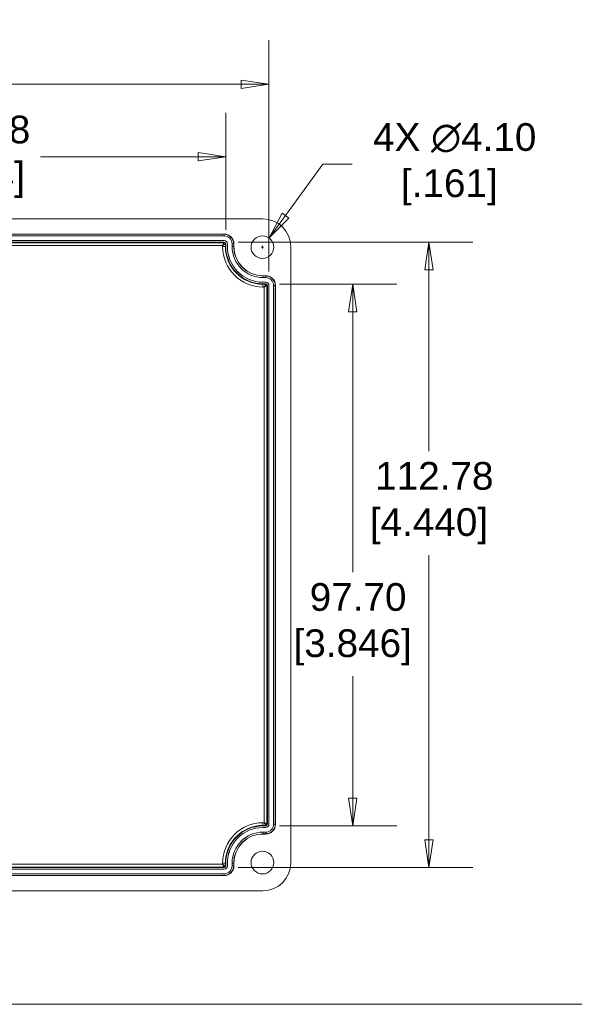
# Model space of a CAD drawing. Header units: millimetres. Extents: x 23 to 674, y 24 to 517.
# Tile 10 of 26: x 157 to 257, y 24 to 202. Entities that reach past the tile are written whole.
import ezdxf

# ---------------------------------------------------------------- set-up
doc = ezdxf.new("R2010")
doc.units = ezdxf.units.MM
doc.header["$LTSCALE"] = 2.5
for name, color, linetype, lineweight in [('Dimension (ANSI)', 7, 'Continuous', 9), ('Sketch Geometry (ANSI)', 7, 'Continuous', 9), ('Symbol (ANSI)', 7, 'Continuous', 9), ('Visible (ANSI)', 7, 'Continuous', 9), ('Visible Narrow (ANSI)', 7, 'Continuous', 9)]:
    doc.layers.add(name, color=color, linetype=linetype, lineweight=lineweight)
doc.styles.add('Note Text (ANSI)', font='arial.ttf')
doc.styles.add('Text Style20', font='arial.ttf')
doc.dimstyles.new('Default - mm (ANSI)', dxfattribs={"dimscale": 2.5, "dimtxt": 2, "dimasz": 2, "dimexe": 3.175, "dimexo": 1, "dimgap": 0.8, "dimtad": 0, "dimtih": 1, "dimtoh": 1, "dimrnd": 1e-08, "dimzin": 4, "dimdsep": 46, "dimtxsty": 'Note Text (ANSI)', "dimblk": 'Filled-1', "dimcen": 0.09, "dimdle": 10, "dimclrd": 256, "dimclre": 256, "dimclrt": 256, "dimadec": 1, "dimazin": 0, "dimtfac": 1.524, "dimtofl": 0, "dimtmove": 0, "dimatfit": 3, "dimfxl": 0, "dimtolj": 1, "dimtzin": 0, "dimlwd": -1, "dimlwe": -1, "dimarcsym": 0})

# ---------------------------------------------------------------- blocks, each defined once
blk = doc.blocks.new('Title Blocks HAMMOND')
at = {"layer": 'Sketch Geometry (ANSI)'}
blk.add_line((9.353, 9.64), (173.942, 9.64), dxfattribs=at)
at = {"layer": 'Symbol (ANSI)', "style": 'Text Style20'}
blk.add_attdef('<TITLE>_001', (229.212, 16.349), '', height=5, dxfattribs=at)
blk = doc.blocks.new('Filled-1')
at = {"color": 0}
for p, q in [((0, 0), (-1, 0.15)), ((-1, 0.15), (-1, -0.15)), ((-1, 0), (0, 0)), ((-1, -0.15), (0, 0))]:
    blk.add_line(p, q, dxfattribs=at)
at = {"color": 0, "flags": 128}
blk.add_lwpolyline([(-1, -0.15), (0, 0), (-1, 0.15), (-1, -0.15)], dxfattribs=at)
at = {"color": 0}
blk.add_solid([(-1, -0.15), (0, 0), (-1, 0.15), (-1, -0.15)], dxfattribs=at)
blk = doc.blocks.new('*D7')
at = {"layer": 'Defpoints', "color": 0, "transparency": 16777216}
for p in [(201.63, 190.09), (64.56, 153.8), (201.63, 153.8)]:
    blk.add_point(p, dxfattribs=at)
at = {"layer": 'Dimension (ANSI)', "transparency": 16777216}
for p, q in [((64.56, 156.3), (64.56, 198.03)), ((201.63, 156.3), (201.63, 198.03)), ((69.56, 190.09), (107.86, 190.09)), ((196.63, 190.09), (134.85, 190.09))]:
    blk.add_line(p, q, dxfattribs=at)
at = {"layer": 'Dimension (ANSI)', "transparency": 16777216, "xscale": 5, "yscale": 5, "zscale": 5, "rotation": 180}
blk.add_blockref('Filled-1', (64.56, 190.09), dxfattribs=at)
at = {"layer": 'Dimension (ANSI)', "transparency": 16777216, "xscale": 5, "yscale": 5, "zscale": 5}
blk.add_blockref('Filled-1', (201.63, 190.09), dxfattribs=at)
at = {"layer": 'Dimension (ANSI)', "transparency": 16777216, "insert": (121.36, 190.09), "char_height": 5, "attachment_point": 5, "style": 'Note Text (ANSI)'}
blk.add_mtext('\\A1; 137.07\\P[5.396]', dxfattribs=at)
blk = doc.blocks.new('*D8')
at = {"layer": 'Defpoints', "color": 0, "transparency": 16777216}
for p in [(201.05, 154), (201.05, 56.31), (216.75, 56.31)]:
    blk.add_point(p, dxfattribs=at)
at = {"layer": 'Dimension (ANSI)', "transparency": 16777216}
for p, q in [((203.55, 154), (224.69, 154)), ((216.75, 149), (216.75, 102.07)), ((216.75, 61.31), (216.75, 83.3)), ((203.55, 56.31), (224.69, 56.31))]:
    blk.add_line(p, q, dxfattribs=at)
at = {"layer": 'Dimension (ANSI)', "transparency": 16777216, "xscale": 5, "yscale": 5, "zscale": 5}
for p, rotation in [((216.75, 154), 90), ((216.75, 56.31), 270)]:
    blk.add_blockref('Filled-1', p, dxfattribs=dict(at, rotation=rotation))
at = {"layer": 'Dimension (ANSI)', "transparency": 16777216, "insert": (216.75, 92.68), "char_height": 5, "attachment_point": 5, "style": 'Note Text (ANSI)'}
blk.add_mtext('\\A1; 97.70\\P[3.846]', dxfattribs=at)
blk = doc.blocks.new('*D9')
at = {"layer": 'Defpoints', "color": 0, "transparency": 16777216}
for p in [(193.84, 176.99), (72.06, 161.3), (193.84, 161.3)]:
    blk.add_point(p, dxfattribs=at)
at = {"layer": 'Dimension (ANSI)', "transparency": 16777216}
for p, q in [((72.06, 163.8), (72.06, 184.93)), ((193.84, 163.8), (193.84, 184.93)), ((77.06, 176.99), (133.39, 176.99)), ((188.84, 176.99), (160.38, 176.99))]:
    blk.add_line(p, q, dxfattribs=at)
at = {"layer": 'Dimension (ANSI)', "transparency": 16777216, "xscale": 5, "yscale": 5, "zscale": 5, "rotation": 180}
blk.add_blockref('Filled-1', (72.06, 176.99), dxfattribs=at)
at = {"layer": 'Dimension (ANSI)', "transparency": 16777216, "xscale": 5, "yscale": 5, "zscale": 5}
blk.add_blockref('Filled-1', (193.84, 176.99), dxfattribs=at)
at = {"layer": 'Dimension (ANSI)', "transparency": 16777216, "insert": (146.89, 176.99), "char_height": 5, "attachment_point": 5, "style": 'Note Text (ANSI)'}
blk.add_mtext('\\A1; 121.78\\P[4.794]', dxfattribs=at)
blk = doc.blocks.new('*D10')
at = {"layer": 'Defpoints', "color": 0, "transparency": 16777216}
for p in [(193.55, 161.59), (193.55, 48.81), (230.52, 48.81)]:
    blk.add_point(p, dxfattribs=at)
at = {"layer": 'Dimension (ANSI)', "transparency": 16777216}
for p, q in [((196.05, 161.59), (238.46, 161.59)), ((230.52, 156.59), (230.52, 123.9)), ((230.52, 53.81), (230.52, 105.14)), ((196.05, 48.81), (238.46, 48.81))]:
    blk.add_line(p, q, dxfattribs=at)
at = {"layer": 'Dimension (ANSI)', "transparency": 16777216, "xscale": 5, "yscale": 5, "zscale": 5}
for p, rotation in [((230.52, 161.59), 90), ((230.52, 48.81), 270)]:
    blk.add_blockref('Filled-1', p, dxfattribs=dict(at, rotation=rotation))
at = {"layer": 'Dimension (ANSI)', "transparency": 16777216, "insert": (230.52, 114.52), "char_height": 5, "attachment_point": 5, "style": 'Note Text (ANSI)'}
blk.add_mtext('\\A1; 112.78\\P[4.440]', dxfattribs=at)
blk = doc.blocks.new('*D26')
at = {"layer": 'Defpoints', "color": 0, "transparency": 16777216}
for p in [(201.66, 162.35), (199.24, 159.04)]:
    blk.add_point(p, dxfattribs=at)
at = {"layer": 'Dimension (ANSI)', "transparency": 16777216}
for p, q in [((211.36, 175.64), (204.61, 166.39)), ((216.64, 175.64), (211.36, 175.64)), ((200.22, 160.7), (200.67, 160.7)), ((200.45, 160.47), (200.45, 160.92))]:
    blk.add_line(p, q, dxfattribs=at)
at = {"layer": 'Dimension (ANSI)', "transparency": 16777216, "xscale": 5, "yscale": 5, "zscale": 5, "rotation": 233.8482467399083}
blk.add_blockref('Filled-1', (201.66, 162.35), dxfattribs=at)
at = {"layer": 'Dimension (ANSI)', "transparency": 16777216, "insert": (234.2, 175.64), "char_height": 5, "attachment_point": 5, "style": 'Note Text (ANSI)'}
blk.add_mtext('\\A1; 4X ∅4.10\\P[.161]', dxfattribs=at)

msp = doc.modelspace()

# ---------------------------------------------------------------- linework, layer by layer
at = {"layer": 'Visible (ANSI)'}
for p, q in [((200.5507, 165.796), (65.3473, 165.796)), ((193.549, 163.046), (72.349, 163.046)), ((72.349, 161.8698), (193.549, 161.8698)), ((193.549, 161.5852), (72.349, 161.5852)), ((193.8383, 160.796), (193.8383, 161.296)), ((194.1229, 161.296), (194.1229, 160.796)), ((195.299, 160.796), (195.299, 161.296)), ((205.549, 49.5943), (205.549, 160.7977)), ((201.049, 155.546), (200.549, 155.546)), ((200.549, 154.3698), (201.049, 154.3698)), ((201.049, 154.0852), (200.549, 154.0852)), ((201.3383, 56.596), (201.3383, 153.796)), ((201.6229, 153.796), (201.6229, 56.596)), ((202.799, 56.596), (202.799, 153.796)), ((200.549, 56.3067), (201.049, 56.3067)), ((201.049, 56.0221), (200.549, 56.0221)), ((200.549, 54.846), (201.049, 54.846)), ((72.349, 48.8067), (193.549, 48.8067)), ((193.549, 48.5221), (72.349, 48.5221)), ((193.8383, 49.096), (193.8383, 49.596)), ((194.1229, 49.596), (194.1229, 49.096)), ((195.299, 49.096), (195.299, 49.596)), ((72.349, 47.346), (193.549, 47.346)), ((65.3473, 44.596), (200.5507, 44.596))]:
    msp.add_line(p, q, dxfattribs=at)
for centre in [(200.449, 160.696), (200.449, 49.696)]:
    msp.add_circle(centre, 2.05, dxfattribs=at)
for centre, radius, start, end in [((193.549, 161.296), 1.75, 0, 90), ((193.549, 161.296), 0.5739, 0, 90), ((193.549, 161.296), 0.2893, 0, 90), ((200.549, 160.796), 6.7107, 180, 270), ((200.549, 160.796), 6.4261, 180, 270), ((200.549, 160.796), 6.4261, 180, 270), ((200.549, 160.796), 5.25, 180, 270), ((201.049, 153.796), 1.75, 0, 90), ((201.049, 153.796), 0.5739, 0, 90), ((201.049, 153.796), 0.2893, 0, 90), ((200.549, 49.596), 6.7107, 90, 180), ((200.549, 49.596), 6.4261, 90, 180), ((200.549, 49.596), 6.4261, 90, 180), ((201.049, 56.596), 0.5739, 270, 0), ((201.049, 56.596), 0.2893, 270, 0), ((201.049, 56.596), 1.75, 270, 0), ((200.549, 49.596), 5.25, 90, 180), ((193.549, 49.096), 0.5739, 270, 0), ((193.549, 49.096), 0.2893, 270, 0), ((193.549, 49.096), 1.75, 270, 0)]:
    msp.add_arc(centre, radius, start, end, dxfattribs=at)
for centre, major_axis, start_param, end_param in [((200.5473, 160.7943), (-3.538, -3.538), 2.35653711, 3.9266482), ((200.5473, 49.5977), (3.538, -3.538), 5.49812976, 7.06824085)]:
    msp.add_ellipse(centre, major_axis=major_axis, ratio=0.999315, start_param=start_param, end_param=end_param, dxfattribs=at)
at = {"layer": 'Visible Narrow (ANSI)'}
for p, q in [((72.349, 163.0143), (193.549, 163.0143)), ((193.549, 162.7144), (72.349, 162.7144)), ((72.349, 161.8775), (193.549, 161.8775)), ((193.549, 163.0143), (193.549, 163.046)), ((193.549, 163.0143), (193.549, 162.7144)), ((193.549, 161.8775), (193.549, 161.8698)), ((72.349, 161.5037), (193.549, 161.5037)), ((193.2569, 161.0039), (72.6411, 161.0039)), ((193.2569, 160.796), (193.2569, 161.0039)), ((193.7567, 160.796), (193.2569, 160.796)), ((193.549, 161.5037), (193.549, 161.5852)), ((193.7567, 161.296), (193.8383, 161.296)), ((193.7567, 161.296), (193.7567, 160.796)), ((193.7567, 160.796), (193.8383, 160.796)), ((194.1305, 161.296), (194.1229, 161.296)), ((194.1305, 160.796), (194.1229, 160.796)), ((194.1305, 161.296), (194.1305, 160.796)), ((194.9675, 160.796), (194.9675, 161.296)), ((195.2674, 161.296), (194.9675, 161.296)), ((195.2674, 160.796), (194.9675, 160.796)), ((195.2674, 161.296), (195.299, 161.296)), ((195.2674, 161.296), (195.2674, 160.796)), ((195.2674, 160.796), (195.299, 160.796)), ((200.549, 155.5143), (200.549, 155.546)), ((200.549, 155.5143), (201.049, 155.5143)), ((200.549, 155.5143), (200.549, 155.2144)), ((201.049, 155.2144), (200.549, 155.2144)), ((201.049, 155.5143), (201.049, 155.546)), ((201.049, 155.5143), (201.049, 155.2144)), ((200.549, 154.3775), (201.049, 154.3775)), ((200.549, 154.3698), (200.549, 154.3775)), ((200.549, 154.0037), (200.549, 154.0852)), ((200.549, 154.0037), (201.049, 154.0037)), ((200.549, 154.0037), (200.549, 153.5039)), ((200.7569, 153.5039), (200.549, 153.5039)), ((200.7569, 56.888), (200.7569, 153.5039)), ((201.049, 154.3698), (201.049, 154.3775)), ((201.049, 154.0037), (201.049, 154.0852)), ((201.2567, 153.796), (201.3383, 153.796)), ((201.2567, 153.796), (201.2567, 56.596)), ((201.6229, 153.796), (201.6305, 153.796)), ((201.6305, 153.796), (201.6305, 56.596)), ((202.4675, 56.596), (202.4675, 153.796)), ((202.7674, 153.796), (202.4675, 153.796)), ((202.7674, 153.796), (202.799, 153.796)), ((202.7674, 153.796), (202.7674, 56.596)), ((200.549, 56.888), (200.7569, 56.888)), ((200.549, 56.888), (200.549, 56.3882)), ((200.549, 56.3882), (200.549, 56.3067)), ((201.049, 56.3882), (200.549, 56.3882)), ((200.549, 56.0221), (200.549, 56.0144)), ((201.049, 56.0144), (200.549, 56.0144)), ((200.549, 55.1775), (201.049, 55.1775)), ((200.549, 55.1775), (200.549, 54.8776)), ((201.049, 56.3882), (201.049, 56.3067)), ((201.049, 56.0221), (201.049, 56.0144)), ((201.049, 55.1775), (201.049, 54.8776)), ((201.2567, 56.596), (201.3383, 56.596)), ((201.6229, 56.596), (201.6305, 56.596)), ((202.4675, 56.596), (202.7674, 56.596)), ((202.7674, 56.596), (202.799, 56.596)), ((200.549, 54.8776), (200.549, 54.846)), ((201.049, 54.8776), (200.549, 54.8776)), ((201.049, 54.8776), (201.049, 54.846)), ((193.549, 48.8882), (72.349, 48.8882)), ((193.549, 48.5144), (72.349, 48.5144)), ((72.6411, 49.388), (193.2569, 49.388)), ((193.2569, 49.388), (193.2569, 49.596)), ((193.2569, 49.596), (193.7567, 49.596)), ((193.549, 48.8882), (193.549, 48.8067)), ((193.549, 48.5221), (193.549, 48.5144)), ((193.7567, 49.596), (193.8383, 49.596)), ((193.7567, 49.596), (193.7567, 49.096)), ((193.7567, 49.096), (193.8383, 49.096)), ((194.1229, 49.596), (194.1305, 49.596)), ((194.1229, 49.096), (194.1305, 49.096)), ((194.1305, 49.596), (194.1305, 49.096)), ((194.9675, 49.096), (194.9675, 49.596)), ((194.9675, 49.596), (195.2674, 49.596)), ((194.9675, 49.096), (195.2674, 49.096)), ((195.2674, 49.596), (195.299, 49.596)), ((195.2674, 49.596), (195.2674, 49.096)), ((195.2674, 49.096), (195.299, 49.096)), ((72.349, 47.6775), (193.549, 47.6775)), ((193.549, 47.3776), (72.349, 47.3776)), ((193.549, 47.6775), (193.549, 47.3776)), ((193.549, 47.3776), (193.549, 47.346))]:
    msp.add_line(p, q, dxfattribs=at)
for centre, radius, start, end in [((193.549, 161.296), 1.7184, 0, 90), ((193.549, 161.296), 1.4185, 0, 90), ((193.549, 161.296), 0.5815, 0, 90), ((200.549, 160.796), 7.2921, 180, 270), ((200.549, 160.796), 6.7922, 180, 270), ((200.549, 160.796), 6.4185, 180, 270), ((200.549, 160.796), 5.5815, 180, 270), ((200.549, 160.796), 5.2816, 180, 270), ((201.049, 153.796), 1.7184, 0, 90), ((201.049, 153.796), 1.4185, 0, 90), ((201.049, 153.796), 0.5815, 0, 90), ((200.549, 49.596), 7.2921, 90, 180), ((200.549, 49.596), 6.7922, 90, 180), ((200.549, 49.596), 6.4185, 90, 180), ((200.549, 49.596), 5.5815, 90, 180), ((201.049, 56.596), 1.4185, 270, 0), ((201.049, 56.596), 0.5815, 270, 0), ((201.049, 56.596), 1.7184, 270, 0), ((200.549, 49.596), 5.2816, 90, 180), ((193.549, 49.096), 1.4185, 270, 0), ((193.549, 49.096), 0.5815, 270, 0), ((193.549, 49.096), 1.7184, 270, 0)]:
    msp.add_arc(centre, radius, start, end, dxfattribs=at)
for points, knots in [([(193.549, 161.5037), (193.549, 161.503), (193.5472, 161.4992), (193.5402, 161.4859), (193.535, 161.4765), (193.5243, 161.4577), (193.5201, 161.4502), (193.5107, 161.4339), (193.5056, 161.425), (193.4946, 161.406), (193.4887, 161.3959), (193.4762, 161.3745), (193.4695, 161.3631), (193.4552, 161.3388), (193.4477, 161.3259), (193.4321, 161.2995), (193.4241, 161.2859), (193.4077, 161.2581), (193.3992, 161.2438), (193.3819, 161.2144), (193.373, 161.1994), (193.3463, 161.1545), (193.3282, 161.1239), (193.292, 161.063), (193.274, 161.0327), (193.2569, 161.0039)], [0, 0, 0, 0, 0.11258565, 0.11258565, 0.2251713, 0.2251713, 0.28858504, 0.28858504, 0.35199878, 0.35199878, 0.41541252, 0.41541252, 0.47882626, 0.47882626, 0.54547262, 0.54547262, 0.61211899, 0.61211899, 0.67876535, 0.67876535, 0.74541171, 0.74541171, 0.87270585, 0.87270585, 1, 1, 1, 1]), ([(193.7567, 161.296), (193.7559, 161.296), (193.7515, 161.2938), (193.7436, 161.2896), (193.7396, 161.2875), (193.7348, 161.2848), (193.729, 161.2816), (193.7233, 161.2784), (193.7158, 161.2742), (193.7092, 161.2704), (193.6959, 161.2629), (193.6796, 161.2535), (193.6601, 161.2421), (193.6504, 161.2365), (193.6398, 161.2303), (193.6285, 161.2237), (193.6229, 161.2204), (193.617, 161.217), (193.611, 161.2135), (193.6049, 161.2099), (193.5974, 161.2055), (193.5922, 161.2025), (193.5716, 161.1904), (193.5482, 161.1765), (193.5218, 161.1609), (193.5086, 161.1531), (193.4946, 161.1449), (193.4799, 161.1362), (193.4726, 161.1319), (193.4651, 161.1274), (193.4574, 161.1229), (193.4535, 161.1206), (193.4497, 161.1183), (193.4457, 161.116), (193.4418, 161.1136), (193.4361, 161.1103), (193.4338, 161.1089), (193.3962, 161.0866), (193.3373, 161.0516), (193.2569, 161.0039)], [0, 0, 0, 0, 0.125, 0.125, 0.125, 0.1875, 0.1875, 0.1875, 0.25, 0.25, 0.25, 0.375, 0.375, 0.375, 0.4375, 0.4375, 0.4375, 0.46875, 0.46875, 0.46875, 0.5, 0.5, 0.5, 0.625, 0.625, 0.625, 0.6875, 0.6875, 0.6875, 0.71875, 0.71875, 0.71875, 0.734375, 0.734375, 0.734375, 0.75, 0.75, 0.75, 1, 1, 1, 1]), ([(193.549, 161.5037), (193.5762, 161.5037), (193.6034, 161.4981), (193.6535, 161.4773), (193.6766, 161.4621), (193.7151, 161.4236), (193.7303, 161.4005), (193.7511, 161.3503), (193.7567, 161.3232), (193.7567, 161.296)], [0, 0, 0, 0, 0.25, 0.25, 0.5, 0.5, 0.75, 0.75, 1, 1, 1, 1]), ([(200.7569, 153.5039), (200.7808, 153.5441), (200.8015, 153.5791), (200.8277, 153.6233), (200.8357, 153.6367), (200.8464, 153.6547), (200.8515, 153.6632), (200.8561, 153.671), (200.8591, 153.676), (200.8595, 153.6767), (200.881, 153.7129), (200.8983, 153.7423), (200.9217, 153.7819), (200.9291, 153.7944), (200.9395, 153.812), (200.9429, 153.8177), (200.9494, 153.8287), (200.9517, 153.8328), (200.9706, 153.865), (200.9838, 153.8876), (201.0008, 153.9168), (201.006, 153.9258), (201.0154, 153.9421), (201.0192, 153.9487), (201.0405, 153.9861), (201.049, 154.002), (201.049, 154.0037)], [0, 0, 0, 0, 0.125, 0.125, 0.1875, 0.1875, 0.21875, 0.234375, 0.234375, 0.25, 0.25, 0.375, 0.375, 0.4375, 0.4375, 0.46875, 0.46875, 0.5, 0.5, 0.625, 0.625, 0.6875, 0.6875, 0.75, 0.75, 1, 1, 1, 1]), ([(200.7569, 153.5039), (200.7857, 153.521), (200.816, 153.539), (200.8769, 153.5751), (200.9075, 153.5933), (200.9524, 153.6199), (200.9674, 153.6288), (200.9968, 153.6462), (201.0111, 153.6547), (201.039, 153.6711), (201.0525, 153.6791), (201.0789, 153.6947), (201.0918, 153.7022), (201.1162, 153.7165), (201.1275, 153.7231), (201.1489, 153.7357), (201.1591, 153.7416), (201.178, 153.7526), (201.1869, 153.7577), (201.2032, 153.767), (201.2107, 153.7713), (201.2295, 153.782), (201.239, 153.7872), (201.2522, 153.7942), (201.256, 153.796), (201.2567, 153.796)], [0, 0, 0, 0, 0.12729415, 0.12729415, 0.25458829, 0.25458829, 0.32123465, 0.32123465, 0.38788101, 0.38788101, 0.45452738, 0.45452738, 0.52117374, 0.52117374, 0.58458748, 0.58458748, 0.64800122, 0.64800122, 0.71141496, 0.71141496, 0.7748287, 0.7748287, 0.88741435, 0.88741435, 1, 1, 1, 1]), ([(201.049, 154.0037), (201.0762, 154.0037), (201.1034, 153.9981), (201.1535, 153.9773), (201.1766, 153.9621), (201.2151, 153.9236), (201.2303, 153.9005), (201.2511, 153.8503), (201.2567, 153.8232), (201.2567, 153.796)], [0, 0, 0, 0, 0.25, 0.25, 0.5, 0.5, 0.75, 0.75, 1, 1, 1, 1]), ([(200.7569, 56.888), (200.774, 56.8593), (200.792, 56.829), (200.8282, 56.7681), (200.8463, 56.7375), (200.873, 56.6926), (200.8819, 56.6775), (200.8992, 56.6482), (200.9077, 56.6339), (200.9241, 56.606), (200.9321, 56.5924), (200.9477, 56.566), (200.9552, 56.5532), (200.9695, 56.5288), (200.9762, 56.5175), (200.9887, 56.496), (200.9946, 56.4859), (201.0056, 56.4669), (201.0107, 56.4581), (201.0201, 56.4417), (201.0243, 56.4342), (201.035, 56.4154), (201.0402, 56.406), (201.0472, 56.3928), (201.049, 56.389), (201.049, 56.3882)], [0, 0, 0, 0, 0.12729415, 0.12729415, 0.25458829, 0.25458829, 0.32123465, 0.32123465, 0.38788101, 0.38788101, 0.45452738, 0.45452738, 0.52117374, 0.52117374, 0.58458748, 0.58458748, 0.64800122, 0.64800122, 0.71141496, 0.71141496, 0.7748287, 0.7748287, 0.88741435, 0.88741435, 1, 1, 1, 1]), ([(200.7569, 56.888), (200.7971, 56.8642), (200.8321, 56.8435), (200.8763, 56.8172), (200.8897, 56.8093), (200.9077, 56.7986), (200.9162, 56.7935), (200.924, 56.7889), (200.929, 56.7859), (200.9297, 56.7854), (200.966, 56.764), (200.9953, 56.7466), (201.0349, 56.7232), (201.0474, 56.7158), (201.065, 56.7055), (201.0707, 56.7021), (201.0817, 56.6956), (201.0858, 56.6932), (201.118, 56.6744), (201.1406, 56.6611), (201.1698, 56.6442), (201.1788, 56.639), (201.1951, 56.6295), (201.2017, 56.6257), (201.2391, 56.6045), (201.255, 56.596), (201.2567, 56.596)], [0, 0, 0, 0, 0.125, 0.125, 0.1875, 0.1875, 0.21875, 0.234375, 0.234375, 0.25, 0.25, 0.375, 0.375, 0.4375, 0.4375, 0.46875, 0.46875, 0.5, 0.5, 0.625, 0.625, 0.6875, 0.6875, 0.75, 0.75, 1, 1, 1, 1]), ([(201.2567, 56.596), (201.2567, 56.5687), (201.2511, 56.5416), (201.2303, 56.4914), (201.2151, 56.4683), (201.1766, 56.4299), (201.1535, 56.4147), (201.1034, 56.3938), (201.0762, 56.3882), (201.049, 56.3882)], [0, 0, 0, 0, 0.25, 0.25, 0.5, 0.5, 0.75, 0.75, 1, 1, 1, 1]), ([(193.2569, 49.388), (193.274, 49.3593), (193.292, 49.329), (193.3282, 49.2681), (193.3463, 49.2375), (193.373, 49.1926), (193.3819, 49.1775), (193.3992, 49.1482), (193.4077, 49.1339), (193.4241, 49.106), (193.4321, 49.0924), (193.4477, 49.066), (193.4552, 49.0532), (193.4695, 49.0288), (193.4762, 49.0175), (193.4887, 48.996), (193.4946, 48.9859), (193.5056, 48.9669), (193.5107, 48.9581), (193.5201, 48.9417), (193.5243, 48.9342), (193.535, 48.9154), (193.5402, 48.906), (193.5472, 48.8928), (193.549, 48.889), (193.549, 48.8882)], [0, 0, 0, 0, 0.12729415, 0.12729415, 0.25458829, 0.25458829, 0.32123465, 0.32123465, 0.38788101, 0.38788101, 0.45452738, 0.45452738, 0.52117374, 0.52117374, 0.58458748, 0.58458748, 0.64800122, 0.64800122, 0.71141496, 0.71141496, 0.7748287, 0.7748287, 0.88741435, 0.88741435, 1, 1, 1, 1]), ([(193.2569, 49.388), (193.2971, 49.3642), (193.3321, 49.3435), (193.3763, 49.3172), (193.3897, 49.3093), (193.4077, 49.2986), (193.4162, 49.2935), (193.424, 49.2889), (193.429, 49.2859), (193.4297, 49.2854), (193.466, 49.264), (193.4953, 49.2466), (193.5349, 49.2232), (193.5474, 49.2158), (193.565, 49.2055), (193.5707, 49.2021), (193.5817, 49.1956), (193.5858, 49.1932), (193.618, 49.1744), (193.6406, 49.1611), (193.6698, 49.1442), (193.6788, 49.139), (193.6951, 49.1295), (193.7017, 49.1257), (193.7391, 49.1045), (193.755, 49.096), (193.7567, 49.096)], [0, 0, 0, 0, 0.125, 0.125, 0.1875, 0.1875, 0.21875, 0.234375, 0.234375, 0.25, 0.25, 0.375, 0.375, 0.4375, 0.4375, 0.46875, 0.46875, 0.5, 0.5, 0.625, 0.625, 0.6875, 0.6875, 0.75, 0.75, 1, 1, 1, 1]), ([(193.7567, 49.096), (193.7567, 49.0687), (193.7511, 49.0416), (193.7303, 48.9914), (193.7151, 48.9683), (193.6766, 48.9299), (193.6535, 48.9147), (193.6034, 48.8938), (193.5762, 48.8882), (193.549, 48.8882)], [0, 0, 0, 0, 0.25, 0.25, 0.5, 0.5, 0.75, 0.75, 1, 1, 1, 1])]:
    msp.add_open_spline(points, degree=3, knots=knots, dxfattribs=at)

# ---------------------------------------------------------------- block references
at = {"xscale": 2.5, "yscale": 2.5, "zscale": 2.5}
msp.add_blockref('Title Blocks HAMMOND', (-0.6221, 0.0312), dxfattribs=at)

# ---------------------------------------------------------------- dimensions: what is measured, and where the dimension line sits
at = {"layer": 'Dimension (ANSI)'}
for base, p1, p2, angle, text, override, picture, middle in [((201.6305, 190.0915), (64.5597, 153.796), (201.6305, 153.796), 180, ' <>\\X[5.396]', {"dimgap": 0.8, "dimtih": 0, "dimtoh": 0, "dimdec": 2, "dimpost": '\\X', "dimtol": 0, "dimlim": 0, "dimtp": 0, "dimtm": 0, "dimtdec": 2, "dimatfit": 1}, '*D7', (121.3585, 190.0915)), ((193.8383, 176.9919), (72.0597, 161.296), (193.8383, 161.296), 180, ' <>\\X[4.794]', {"dimgap": 0.8, "dimtih": 0, "dimtoh": 0, "dimdec": 2, "dimpost": '\\X', "dimtol": 0, "dimlim": 0, "dimtp": 0, "dimtm": 0, "dimtdec": 2, "dimatfit": 1}, '*D9', (146.8859, 176.9919)), ((230.5219, 48.8067), (193.549, 161.5852), (193.549, 48.8067), 90, ' <>\\X[4.440]', {"dimgap": 0.8, "dimdec": 2, "dimpost": '\\X', "dimtol": 0, "dimlim": 0, "dimtp": 0, "dimtm": 0, "dimtdec": 2, "dimatfit": 1}, '*D10', (230.5219, 114.5168)), ((216.7505, 56.3067), (201.049, 154.0037), (201.049, 56.3067), 90, ' <>\\X[3.846]', {"dimgap": 0.8, "dimdec": 2, "dimpost": '\\X', "dimtol": 0, "dimlim": 0, "dimtp": 0, "dimtm": 0, "dimtdec": 2, "dimatfit": 1}, '*D8', (216.7505, 92.6841))]:
    dim = msp.add_linear_dim(base=base, p1=p1, p2=p2, angle=angle, text=text, dimstyle='Default - mm (ANSI)', override=override, dxfattribs=at)
    dim.commit()
    dim.dimension.update_dxf_attribs({"geometry": picture, "text_midpoint": middle, "dimtype": 160})
dim = msp.add_diameter_dim_2p(p1=(199.2396, 159.0407), p2=(201.6583, 162.3513), text=' 4X <>\\X[.161]', dimstyle='Default - mm (ANSI)', override={"dimgap": 0.8, "dimdec": 2, "dimlfac": 1, "dimpost": '\\X', "dimtol": 0, "dimlim": 0, "dimtp": 0, "dimtm": 0, "dimtdec": 2}, dxfattribs=at)
dim.commit()
dim.dimension.update_dxf_attribs({"geometry": '*D26', "text_midpoint": (234.2021, 175.6351), "dimtype": 163})

doc.saveas('drawing.dxf')
